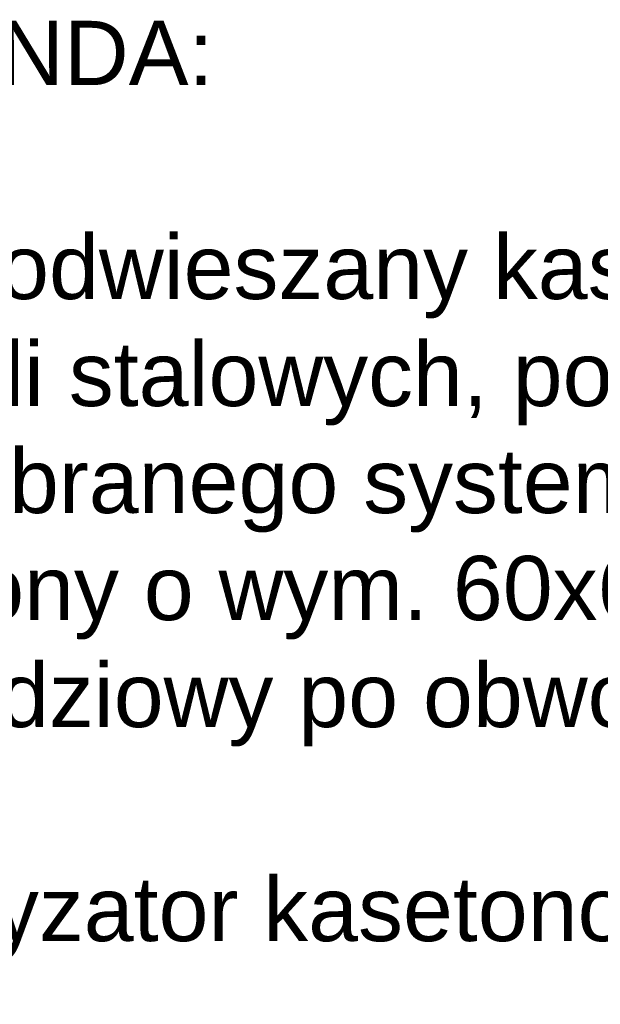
# Model space of a CAD drawing. Header units: millimetres. Extents: x -5941 to 19721, y -9230 to 6433.
# Tile 80 of 204: x 7064 to 7259, y -7196 to -6865. Entities that reach past the tile are written whole.
import ezdxf

# ---------------------------------------------------------------- set-up
doc = ezdxf.new("R2010")
doc.units = ezdxf.units.MM
doc.layers.add('.OPIS', color=62, linetype='Continuous', lineweight=5)
doc.styles.add('Opisowy', font='arial.ttf', dxfattribs={"width": 0.8})

msp = doc.modelspace()

# ---------------------------------------------------------------- texts
at = {"layer": '.OPIS', "color": 0, "insert": (6976.485, -6865.01), "char_height": 21.6, "width": 662.67636, "attachment_point": 1, "style": 'Opisowy'}
msp.add_mtext('{\\W1;LEGENDA:^I\\P\\Psufit podwieszany kasetonowy na podkonstrukcji \\Pz profili stalowych, podwieszany na wieszakach \\Pwg wybranego systemu/producenta; \\Pkasetony o wym. 60x60 cm, profil ścienny krawędziowy po obwodzie pomieszczeń\\P\\Pklimatyzator kasetonowy zg z cz. sanitarną\\P\\Pkratka wentylacyjna w stropie\\Pprzedłużona do sufitu podwieszonego\\P\\fArial|b0|i0|c0|p34;\\PUWAGA. \\PPlan sufitów skoordynować z instalacjami sanitarnymi oraz elektrycznymi. Przed zamówieniem wymiary sprawdzić w naturze. }', dxfattribs=at)

doc.saveas('drawing.dxf')
